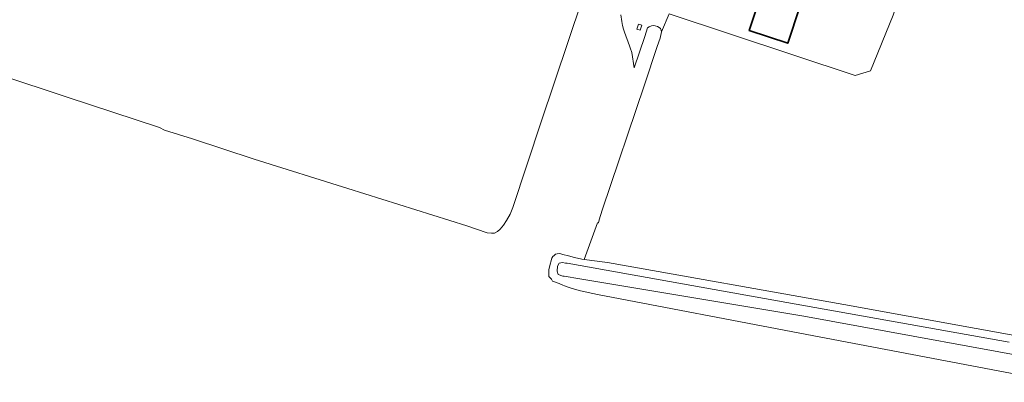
# Model space of a CAD drawing. Header units: metres. Extents: x 33225 to 36661, y 376385 to 377815.
# Tile 14 of 49: x 34544 to 34859, y 376490 to 376606. Entities that reach past the tile are written whole.
import ezdxf

# ---------------------------------------------------------------- set-up
doc = ezdxf.new("R2010")
doc.units = ezdxf.units.M
for name, color, linetype, lineweight in [('B-WE-GR-BOUWLAND-GV', 252, 'Continuous', 13), ('B-WE-GR-GRAS-GV', 252, 'Continuous', 13), ('B-WE-OG-BEBOUWING-GV', 7, 'Continuous', 35), ('B-WE-OG-TERREIN_ERF-GV', 252, 'Continuous', 18), ('B-WE-OG-WATER-GV', 252, 'Continuous', 18), ('B-WE-OG-WATER_SLOOT-GV', 252, 'Continuous', 18)]:
    doc.layers.add(name, color=color, linetype=linetype, lineweight=lineweight)

msp = doc.modelspace()

# ---------------------------------------------------------------- linework, layer by layer
at = {"layer": 'B-WE-GR-BOUWLAND-GV'}
msp.add_lwpolyline([(34852.745, 376858.594), (34819.225, 376755.709), (34814.644, 376741.648), (34805.689, 376715.663), (34783.688, 376651.822), (34795.198, 376647.456), (34803.855, 376644.795), (34832.242, 376634.726), (34823.508, 376607.637), (34816.248, 376589.866), (34811.327, 376588.358), (34751.944, 376607.995), (34749.411, 376602.25), (34749.048, 376600.213), (34748.098, 376597.588), (34743.979, 376585.353), (34730.513, 376545.353), (34729.555, 376542.221), (34729.333, 376541.344), (34728.992, 376541.295), (34724.741, 376529.633), (34732.201, 376528.663), (34807.685, 376515.243), (34870.503, 376503.844)], dxfattribs=at)
at = {"layer": 'B-WE-GR-GRAS-GV'}
msp.add_lwpolyline([(34516.72, 376595.58), (34559.63, 376581.47), (34589.03, 376571.7), (34590.67, 376570.91), (34599.65, 376568.1), (34619.28, 376561.67), (34649.26, 376552.24), (34687.31, 376540.39), (34693.79, 376538.11), (34695.11, 376538), (34696.12, 376538.03), (34697.02, 376538.56), (34697.93, 376539.33), (34699.02, 376540.56), (34699.98, 376542.02), (34701.1, 376544.11), (34701.92, 376546.24), (34711.04, 376573.55), (34723.97, 376612.19)], dxfattribs=at)
at = {"layer": 'B-WE-OG-BEBOUWING-GV'}
msp.add_lwpolyline([(34780.979, 376613.331), (34777.472, 376602.695), (34789.77, 376598.659), (34801.081, 376632.953), (34788.786, 376637.009)], close=True, dxfattribs=at)
at = {"layer": 'B-WE-OG-TERREIN_ERF-GV'}
for points in [[(34788.786, 376637.009), (34801.081, 376632.953), (34789.77, 376598.659), (34777.472, 376602.695), (34780.979, 376613.331)], [(34743.192, 376604.447), (34742.654, 376602.766), (34741.595, 376603.106), (34742.133, 376604.786)]]:
    msp.add_lwpolyline(points, close=True, dxfattribs=at)
msp.add_lwpolyline([(34736.409, 376607.665), (34736.761, 376605.567), (34737.023, 376604.306), (34737.335, 376603.088), (34737.585, 376602.232), (34739.231, 376597.824), (34739.462, 376597.227), (34739.996, 376595.703), (34740.683, 376590.747), (34744.074, 376600.803), (34744.965, 376603.516), (34745.559, 376603.932), (34746.292, 376604.202), (34746.803, 376604.328), (34747.445, 376604.252), (34748.22, 376604.026), (34748.712, 376603.645), (34749.164, 376603.319), (34749.378, 376602.835), (34749.411, 376602.25), (34751.944, 376607.995), (34811.327, 376588.358), (34816.248, 376589.866), (34823.508, 376607.637)], dxfattribs=at)
at = {"layer": 'B-WE-OG-WATER-GV'}
msp.add_lwpolyline([(34860.543, 376503.214), (34789.446, 376515.873), (34731.728, 376526.193), (34719.335, 376528.373), (34718.768, 376528.473), (34717.868, 376528.683), (34716.728, 376528.383), (34716.248, 376527.423), (34716.068, 376525.833), (34716.428, 376524.843), (34717.958, 376524.303), (34718.399, 376524.229), (34723.328, 376523.403), (34794.905, 376511.493), (34883.387, 376495.339)], dxfattribs=at)
at = {"layer": 'B-WE-OG-WATER_SLOOT-GV'}
for points in [[(34870.503, 376503.844), (34807.685, 376515.243), (34732.201, 376528.663), (34724.741, 376529.633), (34724.033, 376529.727), (34721.689, 376530.255), (34719.719, 376530.742), (34717.936, 376531.183), (34716.934, 376531.502), (34716.156, 376531.424), (34715.569, 376531.258), (34715.137, 376530.913), (34714.704, 376530.567), (34714.399, 376530.016), (34713.643, 376527.28), (34713.467, 376526.268), (34713.464, 376525.985), (34713.454, 376524.9), (34713.493, 376524.198), (34714.29, 376523.262), (34714.613, 376522.666), (34715.245, 376522.478), (34716.752, 376521.899), (34717.943, 376521.409), (34718.428, 376521.21), (34719.318, 376520.84), (34720.949, 376520.369), (34723.561, 376519.608), (34729.027, 376518.385), (34793.592, 376506.119), (34876.119, 376490.382)], [(34883.387, 376495.339), (34794.905, 376511.493), (34723.328, 376523.403), (34718.399, 376524.229), (34717.958, 376524.303), (34716.428, 376524.843), (34716.068, 376525.833), (34716.248, 376527.423), (34716.728, 376528.383), (34717.868, 376528.683), (34718.768, 376528.473), (34719.335, 376528.373), (34731.728, 376526.193), (34789.446, 376515.873), (34860.543, 376503.214)]]:
    msp.add_lwpolyline(points, dxfattribs=at)

doc.saveas('drawing.dxf')
